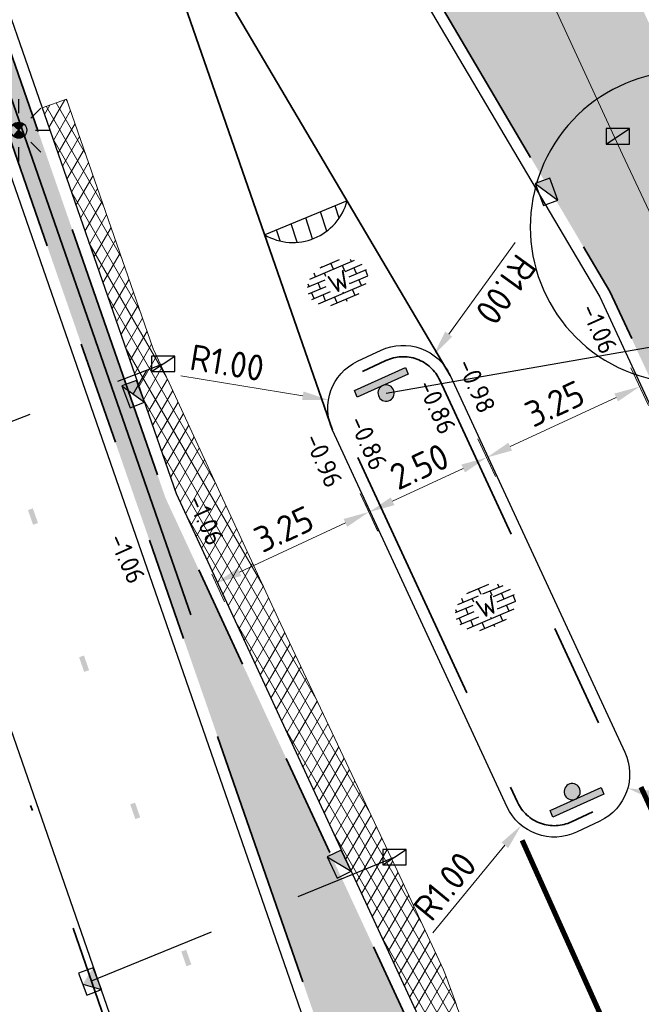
# Model space of a CAD drawing. Header units: metres. Extents: x -1 to 222837, y -2 to 853657.
# Tile 156 of 256: x 111144 to 111156, y 426737 to 426756. Entities that reach past the tile are written whole.
import ezdxf
from ezdxf.enums import TextEntityAlignment as Align

# ---------------------------------------------------------------- set-up
doc = ezdxf.new("R2010")
doc.units = ezdxf.units.M
doc.header["$XCLIPFRAME"] = 0
for name, pattern in [('1-1', [20, 10, -10]), ('RI-HWA_KOLKAANSLUITING', [4.3, 2.5, -1.8]), ('VH-AMSTELBAND', [30, 16, -4, 0, -2, 2, -2, 0, -4]), ('VH-TROTTOIRBAND_130-150', [15, 5, -2, 2, -2, 2, -2])]:
    doc.linetypes.add(name, pattern=pattern)
for name, color, linetype in [('A-Maatvoering', 30, 'Continuous'), ('BORD-ZWART', 7, 'Continuous'), ('N-ONTWERP', 1, 'Continuous'), ('STEDIN BOVENGRONDS', 7, 'Continuous'), ('Verkeersbord', 7, 'Continuous'), ('X-REF', 7, 'Continuous')]:
    doc.layers.add(name, color=color, linetype=linetype)
for name, color, linetype, lineweight in [('A-TXT-T25', 7, 'Continuous', 25), ('B-ALG_BEstaand asfalt', 8, 'Continuous', 5), ('B-OI-RI-GWA_KOLK-S', 30, 'Continuous', 30), ('N-GRN-BOOM', 70, 'Continuous', 25), ('N-GRN-BOOM @ 1', 70, 'Continuous', 25), ('N-WE-GR-BOS-A', 42, 'Continuous', 18), ('N-WE-GR-HAAG-G', 90, 'GR-HAAG1', 35), ('N-WE-RI-HWA_KOLK-S', 150, 'Continuous', 25), ('N-WE-VH-KANTOPSLUITING_RWSBAND-G', 210, 'VH-TROTTOIRBAND_130-150', 35), ('N-WE-VH-KANTOPSLUITING_VOORKANT RIJWIELPADBAND', 7, 'Continuous', 25), ('N-WE-VH-KANTOPSLUITING_VOORKANT RWS-BAND', 7, 'Continuous', 25), ('N-WE-VH-Trottoirband 150x170', 60, 'VH-AMSTELBAND', 35), ('N-WE-VH-VERHARDING_ASFALT-A', 252, 'Continuous', 18), ('N-WE-VH-VERHARDING_BETONSTRAATSTEEN-S', 7, 'Continuous', 25), ('N-WE-VW-MARKERING_LANGS-G', 7, 'Continuous', 35), ('N-WE-VW-MARKERING_LANGS_STREEP-G', 7, 'Continuous', 35), ('SLD-n-wm_wegmarkering', 7, 'Continuous', 25), ('X-XX-AL-HOOGTELABEL-T25', 7, 'Continuous', 25)]:
    doc.layers.add(name, color=color, linetype=linetype, lineweight=lineweight)
doc.layers.add('N-WE-RI-HWA_KOLKAANSLUITING-G', color=7, linetype='RI-HWA_KOLKAANSLUITING', lineweight=25, true_color=0x0078f0)
doc.styles.add('NLCS-ISO', font='NLCS-ISO.ttf')
doc.styles.add('NLCS-ISO-ANNOTATIEF-T25', font='NLCS-ISO.ttf', dxfattribs={"height": 2.5})
doc.styles.add('NLCS-ISO-M1000-T25', font='NLCS-ISO.ttf')
doc.linetypes.add('GR-HAAG1', pattern='A,6,[176,NLCS.shx,S=0.125,R=0,X=0,Y=0],-2', length=8)
doc.dimstyles.new('NLCS-ANNOTATIEF-T25-PIJL', dxfattribs={"dimtxt": 2.5, "dimasz": 2.5, "dimexe": 2, "dimexo": 2, "dimgap": 0.7, "dimtad": 1, "dimzin": 0, "dimdsep": 46, "dimtxsty": 'NLCS-ISO-ANNOTATIEF-T25', "dimcen": 0, "dimdle": 2, "dimclrd": 256, "dimclre": 256, "dimclrt": 256, "dimadec": 5, "dimazin": 0, "dimtfac": 1, "dimtofl": 0, "dimtmove": 1, "dimatfit": 0, "dimfxl": 2, "dimfxlon": 1, "dimtfillclr": 254, "dimtolj": 1, "dimtzin": 0, "dimlwd": 18, "dimlwe": 18, "dimarcsym": 0})
picture_1 = doc.add_image_def('image1.ecw', size_in_pixel=(400001, 250001))
picture_2 = doc.add_image_def('image2.ecw', size_in_pixel=(120000, 80000))

# ---------------------------------------------------------------- blocks, each defined once
blk = doc.blocks.new('*D211')
at = {"layer": 'A-Maatvoering', "linetype": 'Continuous', "lineweight": 18, "transparency": 16777216}
for p, q in [((111152.6910164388, 426747.758163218), (111153.0276381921, 426747.0324320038)), ((111151.0449671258, 426746.5537283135), (111152.4057453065, 426747.1849090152)), ((111150.4230742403, 426746.7062053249), (111150.7596959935, 426745.9804741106))]:
    blk.add_line(p, q, dxfattribs=at)
at = {"layer": 'A-Maatvoering', "transparency": 16777216}
for points in [[(111152.3706805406, 426747.2605060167), (111152.4408100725, 426747.1093120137), (111152.8593273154, 426747.3952976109)], [(111151.0099023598, 426746.629325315), (111151.0800318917, 426746.4781313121), (111150.5913851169, 426746.3433397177)]]:
    blk.add_solid(points, dxfattribs=at)
at = {"layer": 'Defpoints', "color": 0, "transparency": 16777216}
for p in [(111152.0989724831, 426749.0345655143), (111149.8310302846, 426747.9826076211), (111152.8593273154, 426747.3952976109)]:
    blk.add_point(p, dxfattribs=at)
at = {"layer": 'A-Maatvoering', "transparency": 16777216, "insert": (111151.5612531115, 426747.2231126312), "char_height": 0.5, "attachment_point": 5, "rotation": 24.883664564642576, "style": 'NLCS-ISO-ANNOTATIEF-T25'}
blk.add_mtext('\\A1;2.50', dxfattribs=at)
blk = doc.blocks.new('*D212')
at = {"layer": 'A-Maatvoering', "linetype": 'Continuous', "lineweight": 18, "transparency": 16777216}
for p, q in [((111155.6395140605, 426749.1254409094), (111155.9760653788, 426748.3996770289)), ((111153.3128535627, 426747.6056068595), (111155.3541872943, 426748.5522143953)), ((111152.6909754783, 426747.7581442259), (111153.0275267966, 426747.0323803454))]:
    blk.add_line(p, q, dxfattribs=at)
at = {"layer": 'A-Maatvoering', "transparency": 16777216}
for points in [[(111155.3191298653, 426748.6278147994), (111155.3892447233, 426748.4766139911), (111155.8077897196, 426748.7625589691)], [(111153.2777961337, 426747.6812072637), (111153.3479109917, 426747.5300064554), (111152.8592511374, 426747.3952622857)]]:
    blk.add_solid(points, dxfattribs=at)
at = {"layer": 'Defpoints', "color": 0, "transparency": 16777216}
for p in [(111155.4438055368, 426749.5474810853), (111155.8077897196, 426748.7625589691), (111152.4952669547, 426748.1801844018)]:
    blk.add_point(p, dxfattribs=at)
at = {"layer": 'A-Maatvoering', "transparency": 16777216, "insert": (111154.1694516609, 426748.4327205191), "char_height": 0.5, "attachment_point": 5, "rotation": 24.87810391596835, "style": 'NLCS-ISO-ANNOTATIEF-T25'}
blk.add_mtext('\\A1;3.25', dxfattribs=at)
blk = doc.blocks.new('*D213')
at = {"layer": 'A-Maatvoering', "linetype": 'Continuous', "lineweight": 18, "transparency": 16777216}
for p, q in [((111150.5095016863, 426746.5198257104), (111150.7576835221, 426745.984628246)), ((111150.1358054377, 426746.1371656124), (111148.094708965, 426745.1906680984)), ((111147.5612003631, 426745.1526390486), (111147.8093821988, 426744.6174415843))]:
    blk.add_line(p, q, dxfattribs=at)
at = {"layer": 'A-Maatvoering', "transparency": 16777216}
for points in [[(111150.1007480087, 426746.2127660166), (111150.1708628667, 426746.0615652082), (111150.5894078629, 426746.3475101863)], [(111148.059651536, 426745.2662685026), (111148.129766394, 426745.1150676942), (111147.6411065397, 426744.9803235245)]]:
    blk.add_solid(points, dxfattribs=at)
at = {"layer": 'Defpoints', "color": 0, "transparency": 16777216}
for p in [(111150.3412260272, 426746.8827076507), (111147.392924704, 426745.5155209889), (111147.6411065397, 426744.9803235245)]:
    blk.add_point(p, dxfattribs=at)
at = {"layer": 'A-Maatvoering', "transparency": 16777216, "insert": (111148.9511884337, 426746.0177267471), "char_height": 0.5, "attachment_point": 5, "rotation": 24.878103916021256, "style": 'NLCS-ISO-ANNOTATIEF-T25'}
blk.add_mtext('\\A1;3.25', dxfattribs=at)
blk = doc.blocks.new('30')
at = {"layer": 'SLD-n-wm_wegmarkering'}
blk.add_solid([(-0.15, -0.05), (-0.15, 0.05), (0.15, -0.05), (0.15, 0.05)], dxfattribs=at)
blk = doc.blocks.new('*U338')
at = {"layer": 'SLD-n-wm_wegmarkering'}
blk.add_blockref('30', (0.1499999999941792, 0), dxfattribs=at)
blk = doc.blocks.new('*U339')
at = {"layer": 'SLD-n-wm_wegmarkering', "color": 0, "linetype": 'ByBlock', "lineweight": -2, "transparency": 16777216, "rotation": 289.1675105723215}
for p in [(111144.0663324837, 426746.400644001), (111145.0513257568, 426743.5669559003), (111146.0363190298, 426740.7332677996), (111147.0213123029, 426737.8995796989)]:
    blk.add_blockref('*U338', p, dxfattribs=at)
blk = doc.blocks.new('B-SRI-KOLK_TROTTOIR-SO')
at = {"color": 0}
blk.add_line((-1.124999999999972, 0), (1.124999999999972, 1.499999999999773), dxfattribs=at)
blk.add_3dface([(-1.124999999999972, 0), (1.124999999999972, 0), (1.124999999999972, 1.499999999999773), (-1.124999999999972, 1.499999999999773)], dxfattribs=at)
blk = doc.blocks.new('TK in rijwielpadband')
at = {"layer": 'N-WE-RI-HWA_KOLK-S'}
blk.add_hatch(color=256, dxfattribs=at).paths.add_polyline_path([(2.25, 1.5), (0, 1.5), (1.125, 0)])
blk.add_line((1.125, 0), (2.25, 1.5), dxfattribs=at)
at = {"layer": 'N-WE-RI-HWA_KOLK-S', "flags": 128}
blk.add_lwpolyline([(0, 0), (2.25, 0), (2.25, 1.5), (0, 1.5)], close=True, dxfattribs=at)
blk = doc.blocks.new('N-SRI-KOLK_TROTTOIR-SO')
blk.add_hatch(color=256).paths.add_polyline_path([(1.125000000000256, 1.499999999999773), (-1.124999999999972, 1.499999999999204), (-1.124999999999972, 5.684341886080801e-13)])
blk.add_line((-1.124999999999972, 0), (1.124999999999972, 1.499999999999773))
at = {"flags": 128}
blk.add_lwpolyline([(-1.124999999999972, 0), (1.124999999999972, 0), (1.124999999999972, 1.499999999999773), (-1.124999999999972, 1.499999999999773)], close=True, dxfattribs=at)
blk = doc.blocks.new('BSS wit')
h = blk.add_hatch()
h.set_pattern_fill('AR-BRSTD', color=256, scale=0.009233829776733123, angle=0.1624674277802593, style=0)
h.set_pattern_definition([(0.1624674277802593, (-601.5461458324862, -259.7712112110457), (-0.001773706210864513, 0.62551373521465), []), (90.16246742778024, (-601.5461458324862, -259.7712112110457), (-0.9399270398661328, 0.6228535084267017), [0.6255162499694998, -0.6255162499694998])])
edge = h.paths.add_edge_path()
edge.add_ellipse((-0.03022775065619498, -0.03658207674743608), major_axis=(3.037469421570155, 0.008613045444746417), ratio=0.6810508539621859, start_angle=0, end_angle=360)
edge = h.paths.add_edge_path(flags=16)
edge.add_arc((-0.003769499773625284, 0.07259626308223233), 1.199928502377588, 270.0000000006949, 360)
edge.add_arc((-0.003769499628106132, 0.07259626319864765), 1.199928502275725, 359.9999999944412, 450.0000000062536)
edge.add_arc((-0.003769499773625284, 0.07259626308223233), 1.199928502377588, 89.99999999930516, 180)
edge.add_arc((-0.003769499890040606, 0.072596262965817), 1.199928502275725, 179.9999999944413, 270.0000000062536)
at = {"layer": 'X-XX-AL-HOOGTELABEL-T25', "insert": (-0.8619988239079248, 0.8792535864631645), "char_height": 1.799999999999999, "attachment_point": 1, "style": 'NLCS-ISO-M1000-T25'}
blk.add_mtext_dynamic_manual_height_columns('\\pt3.6;W', width=14.67812013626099, gutter_width=12.5, heights=[0], dxfattribs=at)
blk = doc.blocks.new('nieuw verkeersbord')
at = {"layer": 'BORD-ZWART'}
h = blk.add_hatch(color=256, dxfattribs=at)
edge = h.paths.add_edge_path(flags=16)
edge.add_ellipse((0, 0), major_axis=(0.1109226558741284, 0.1109226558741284), ratio=1, start_angle=0, end_angle=360, ccw=False)
edge = h.paths.add_edge_path()
edge.add_line((-0.3151499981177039, -0.4644461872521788), (0.5151823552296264, 0.222748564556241))
blk.add_hatch(color=256, dxfattribs=at).paths.add_polyline_path([(0.6026965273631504, 0.1170058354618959), (-0.22763582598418, -0.5701889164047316), (-0.3151499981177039, -0.4644461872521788), (0.5151823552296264, 0.222748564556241)])
blk.add_lwpolyline([(0.6026965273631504, 0.1170058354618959), (-0.22763582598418, -0.5701889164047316), (-0.3151499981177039, -0.4644461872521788), (0.5151823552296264, 0.222748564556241)], close=True, dxfattribs=at)
at = {"layer": 'BORD-ZWART', "extrusion": (0, 0, -1)}
blk.add_ellipse((0, 0), major_axis=(0.1109226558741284, 0.1109226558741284), ratio=0.9999999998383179, start_param=-1.47675163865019, end_param=4.806433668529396, dxfattribs=at)
blk = doc.blocks.new('*D1821')
at = {"layer": 'A-TXT-T25', "linetype": 'Continuous', "lineweight": 18, "transparency": 16777216}
blk.add_line((111153.405287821, 426751.5391595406), (111152.1277142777, 426749.7727491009), dxfattribs=at)
at = {"layer": 'A-TXT-T25', "transparency": 16777216}
blk.add_solid([(111152.1952376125, 426749.7239121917), (111152.0601909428, 426749.82158601), (111151.8346928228, 426749.3676090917)], dxfattribs=at)
at = {"layer": 'Defpoints', "color": 0, "transparency": 16777216}
for p in [(111151.8346928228, 426749.3676090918), (111151.2486499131, 426748.5573290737)]:
    blk.add_point(p, dxfattribs=at)
at = {"layer": 'A-TXT-T25', "transparency": 16777216, "insert": (111153.229020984, 426750.6299675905), "char_height": 0.5, "attachment_point": 5, "rotation": 234.12329897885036, "style": 'NLCS-ISO-ANNOTATIEF-T25'}
blk.add_mtext('\\A1;R1.00', dxfattribs=at)
blk = doc.blocks.new('*D1822')
at = {"layer": 'A-TXT-T25', "linetype": 'Continuous', "lineweight": 18, "transparency": 16777216}
blk.add_line((111151.8222978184, 426738.2459322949), (111153.2082516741, 426739.9286479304), dxfattribs=at)
at = {"layer": 'A-TXT-T25', "transparency": 16777216}
blk.add_solid([(111153.1439276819, 426739.9816278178), (111153.2725756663, 426739.8756680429), (111153.5261309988, 426740.3145918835)], dxfattribs=at)
at = {"layer": 'Defpoints', "color": 0, "transparency": 16777216}
for p in [(111154.1618896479, 426741.0864797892), (111153.5261309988, 426740.3145918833)]:
    blk.add_point(p, dxfattribs=at)
at = {"layer": 'A-TXT-T25', "transparency": 16777216, "insert": (111152.0552988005, 426739.1422640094), "char_height": 0.5, "attachment_point": 5, "rotation": 50.52372518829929, "style": 'NLCS-ISO-ANNOTATIEF-T25'}
blk.add_mtext('\\A1;R1.00', dxfattribs=at)
blk = doc.blocks.new('*D1823')
at = {"layer": 'A-TXT-T25', "linetype": 'Continuous', "lineweight": 18, "transparency": 16777216}
blk.add_line((111158.1562893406, 426740.30147289), (111156.0580007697, 426740.8927300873), dxfattribs=at)
at = {"layer": 'A-TXT-T25', "transparency": 16777216}
blk.add_solid([(111156.0806023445, 426740.972939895), (111156.0353991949, 426740.8125202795), (111155.5767419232, 426741.0283395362)], dxfattribs=at)
at = {"layer": 'Defpoints', "color": 0, "transparency": 16777216}
for p in [(111154.6142242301, 426741.299558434), (111155.5767419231, 426741.0283395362)]:
    blk.add_point(p, dxfattribs=at)
at = {"layer": 'A-TXT-T25', "transparency": 16777216, "insert": (111157.4535498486, 426740.9046786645), "char_height": 0.5, "attachment_point": 5, "rotation": 344.2631887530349, "style": 'NLCS-ISO-ANNOTATIEF-T25'}
blk.add_mtext('\\A1;R1.00', dxfattribs=at)
blk = doc.blocks.new('*D1824')
at = {"layer": 'A-TXT-T25', "linetype": 'Continuous', "lineweight": 18, "transparency": 16777216}
blk.add_line((111146.9649897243, 426748.9716039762), (111149.3160286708, 426748.5866373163), dxfattribs=at)
at = {"layer": 'A-TXT-T25', "transparency": 16777216}
blk.add_solid([(111149.329494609, 426748.6688754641), (111149.3025627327, 426748.5043991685), (111149.8094575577, 426748.5058416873)], dxfattribs=at)
at = {"layer": 'Defpoints', "color": 0, "transparency": 16777216}
for p in [(111149.8094575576, 426748.5058416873), (111150.7963153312, 426748.3442504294)]:
    blk.add_point(p, dxfattribs=at)
at = {"layer": 'A-TXT-T25', "transparency": 16777216, "insert": (111147.8569708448, 426749.2207418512), "char_height": 0.5, "attachment_point": 5, "rotation": 350.7007294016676, "style": 'NLCS-ISO-ANNOTATIEF-T25'}
blk.add_mtext('\\A1;R1.00', dxfattribs=at)
blk = doc.blocks.new('Lichtmast hergebruik')
h = blk.add_hatch(color=256)
h.dxf.hatch_style = 1
h.paths.add_polyline_path([(-0.5828241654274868, 0.5029998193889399), (-7.022160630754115e-15, 0), (0.5029998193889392, 0.5828241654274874, 0.4142135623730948)])
h = blk.add_hatch(color=256)
h.dxf.hatch_style = 1
h.paths.add_polyline_path([(0.5828241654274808, -0.5029998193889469), (-7.022160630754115e-15, 1.110223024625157e-16), (-0.5029998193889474, -0.5828241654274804, 0.4142135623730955)])
for p, q in [((-8.731149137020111e-10, 1.624763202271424), (-2.91038304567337e-10, 3.000000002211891)), ((-2.121320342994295, 2.121320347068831), (-1.148881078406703, 1.148881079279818)), ((1.148881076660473, 1.148881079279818), (2.121320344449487, 2.121320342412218)), ((-3.000000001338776, 4.656612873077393e-09), (-1.624763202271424, 2.328306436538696e-09)), ((1.624763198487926, -1.746229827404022e-09), (2.99999999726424, -1.164153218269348e-09)), ((-2.121320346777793, -2.121320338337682), (-1.148881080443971, -1.148881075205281)), ((-3.783497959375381e-09, -2.999999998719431), (-2.91038304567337e-09, -1.624763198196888)), ((1.148881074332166, -1.148881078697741), (2.12132034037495, -2.121320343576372))]:
    blk.add_line(p, q)
at = {"flags": 128}
for points in [[(-0.5828241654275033, 0.502999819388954), (0.582824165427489, -0.502999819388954)], [(-0.5029998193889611, -0.5828241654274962), (0.5029998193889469, 0.5828241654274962)]]:
    blk.add_lwpolyline(points, dxfattribs=at)
blk.add_circle((0, 0), 0.7698654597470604)
at = {"style": 'NLCS-ISO'}
blk.add_attdef('TYPE', text='', height=1.8, dxfattribs=at).set_placement((-2.91038304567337e-10, 3.000000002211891), align=Align.BOTTOM_CENTER)
blk = doc.blocks.new('*U2079')
at = {"flags": 128}
blk.add_lwpolyline([(4.823780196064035, 5.742921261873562), (3.151221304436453, 5.173090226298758), (2.887586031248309, 6.921838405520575, 13.15811610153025)], format="xyb", close=True, dxfattribs=at)
blk.add_circle((0, 0), 0.4000000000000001)
blk.add_point((0, 0))
blk = doc.blocks.new('*U2734')
at = {"layer": 'N-GRN-BOOM @ 1', "xscale": 0.4, "yscale": 0.4, "zscale": 0.4}
blk.add_blockref('*U2079', (111156.6988582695, 426751.833589), dxfattribs=at)

msp = doc.modelspace()

# ---------------------------------------------------------------- hatches: boundary and pattern name
at = {"layer": 'N-ONTWERP'}
h = msp.add_hatch(dxfattribs=at)
h.set_pattern_fill('LINE', color=256, scale=0.09604778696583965, angle=107.9450506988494)
h.set_pattern_definition([(107.9450506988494, (-148534.1549249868, 888117.8210880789), (-0.2901165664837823, -0.09395707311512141), [])])
edge = h.paths.add_edge_path()
edge.add_arc((111149.1258868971, 426752.6166761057), 1.079198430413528, 239.7202868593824, 345.1106634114)
edge.add_line((111150.1688500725, 426752.3393729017), (111148.5817314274, 426751.6847082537))
at = {"layer": 'N-WE-GR-BOS-A', "transparency": 33554559}
h = msp.add_hatch(dxfattribs=at)
h.set_pattern_fill('AGR-BOSPLANTSOEN', color=102, scale=0.2, style=0, pattern_type=2)
h.set_pattern_definition([(296.0963223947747, (111110.6574197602, 426755.1902936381), (0.2675874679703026, -0.09163485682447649), [0.24, -0.16]), (26.09632239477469, (111110.6383610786, 426755.0473364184), (-0.3519052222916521, 0.7184446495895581), [0.16, -0.24]), (26.09632239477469, (111110.9059485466, 426754.9557015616), (-0.3519052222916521, 0.7184446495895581), [0.16, -0.24]), (26.09632239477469, (111110.8502359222, 426754.7057093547), (-0.3519052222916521, 0.7184446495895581), [0.08000000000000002, -0.3200000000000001]), (26.09632239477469, (111111.1178233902, 426754.6140744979), (-0.3519052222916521, 0.7184446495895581), [0.08000000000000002, -0.3200000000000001])])
edge = h.paths.add_edge_path()
edge.add_line((111157.0808738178, 426746.6057174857), (111159.6749729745, 426747.808653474))
edge.add_line((111159.6749729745, 426747.808653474), (111137.5893594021, 426795.4356860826))
edge.add_line((111137.5893594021, 426795.4356860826), (111135.1329958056, 426798.5567212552))
edge.add_line((111135.1329958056, 426798.5567212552), (111132.7162536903, 426800.3053651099))
edge.add_line((111132.7162536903, 426800.3053651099), (111128.1732266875, 426794.02659962))
edge.add_arc((111078.3501341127, 426741.7447878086), 72.21999999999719, 24.878103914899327, 46.379434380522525, ccw=False)
edge.add_line((111143.868468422, 426772.1269580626), (111148.8391978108, 426761.4077136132))
edge.add_line((111148.8391978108, 426761.4077136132), (111155.2310475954, 426750.594818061))
edge.add_line((111155.2310475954, 426750.594818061), (111157.0808738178, 426746.6057174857))
h = msp.add_hatch(dxfattribs=at)
h.set_pattern_fill('AGR-BOSPLANTSOEN', color=102, scale=0.2, style=0, pattern_type=2)
h.set_pattern_definition([(0, (0, 0), (0.2, 0.2), [0.24, -0.16]), (90, (0.12, -0.08000000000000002), (-0.8, 4.898587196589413e-17), [0.16, -0.24]), (90, (0.3200000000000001, 0.12), (-0.8, 4.898587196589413e-17), [0.16, -0.24]), (90, (0.52, -0.04000000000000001), (-0.8, 4.898587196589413e-17), [0.08000000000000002, -0.3200000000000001]), (90, (0.7200000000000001, 0.16), (-0.8, 4.898587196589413e-17), [0.08000000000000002, -0.3200000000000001])])
edge = h.paths.add_edge_path()
edge.add_arc((111119.9337930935, 426787.4605391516), 0.3000000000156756, 141.96738609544, 231.5042626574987)
edge.add_line((111119.7470561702, 426787.2257428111), (111123.2423342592, 426784.4458976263))
edge.add_arc((111129.329957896, 426792.1002582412), 9.779999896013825, 231.5042626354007, 234.5389205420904)
edge.add_line((111123.656092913, 426784.1343525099), (111124.056666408, 426783.849036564))
edge.add_arc((111100.7230414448, 426751.0894525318), 40.21999999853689, 33.172933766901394, 54.538920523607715, ccw=False)
edge.add_arc((111078.9604464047, 426736.8630876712), 66.21999999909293, 24.878103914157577, 33.17293376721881, ccw=False)
edge.add_line((111139.0355516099, 426764.7211230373), (111141.1795100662, 426760.0977341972))
edge.add_arc((111104.6917309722, 426743.1776166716), 40.22000000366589, 19.167510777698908, 24.87810391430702, ccw=False)
edge.add_line((111142.6820427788, 426756.3830931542), (111150.4101676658, 426734.1503570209))
edge.add_arc((111187.9848719, 426747.2113678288), 39.78000002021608, 199.167510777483, 201.9203575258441)
edge.add_line((111151.0808198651, 426732.3608006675), (111151.4498846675, 426731.4436648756))
edge.add_arc((111151.7096416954, 426731.5481937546), 0.2800000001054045, 201.9203575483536, 294.8781038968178)
edge.add_line((111151.8274346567, 426731.2941763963), (111153.4307783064, 426732.037679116))
edge.add_line((111153.4307783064, 426732.037679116), (111146.6683016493, 426746.6207784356))
edge.add_line((111146.6683016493, 426746.6207784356), (111142.5431961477, 426758.4881309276))
edge.add_line((111142.5431961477, 426758.4881309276), (111139.5435863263, 426764.95670896))
edge.add_arc((111078.9604464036, 426736.8630876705), 66.78000000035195, 24.87810391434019, 50.28583741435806)
edge.add_line((111121.6300603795, 426788.233044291), (111120.7372524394, 426788.9746405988))
edge.add_line((111120.7372524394, 426788.9746405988), (111119.6974950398, 426787.6453721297))
at = {"layer": 'N-WE-VH-VERHARDING_ASFALT-A', "transparency": 33554559}
h = msp.add_hatch(dxfattribs=at)
h.set_pattern_fill('AVH-ASFALT', color=256, style=0, pattern_type=2)
h.set_pattern_definition([(59.99999999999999, (107770.7087578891, 433861.1106310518), (-0.1732050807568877, 0.1), []), (120, (107770.7087578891, 433861.1106310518), (-0.1732050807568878, -0.09999999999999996), [])])
h.paths.add_polyline_path([(111148.839, 426744.296), (111146.738, 426748.836), (111146.4327835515, 426749.4912394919), (111144.7624149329, 426754.2966567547), (111144.2901335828, 426754.1324912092), (111146.8725027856, 426746.7033756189), (111153.339979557, 426732.7564356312), (111153.6047562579, 426732.1854517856), (111154.1913272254, 426732.435805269), (111152.299, 426736.788), (111152.2561332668, 426736.9085010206), (111152.2127997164, 426737.0288349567), (111152.169, 426737.149), (111152.1221859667, 426737.2758603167), (111152.0748523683, 426737.4025276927), (111152.027, 426737.529), (111151.188, 426739.332)])

# ---------------------------------------------------------------- linework, layer by layer
at = {"layer": 'B-ALG_BEstaand asfalt', "flags": 128}
for points in [[(111151.494, 426761.864), (111155.477, 426753.234), (111156.752, 426750.516)], [(111144.2901335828, 426754.1324912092), (111144.7624149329, 426754.2966567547), (111146.4327835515, 426749.4912394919), (111146.738, 426748.836), (111148.839, 426744.296), (111151.188, 426739.332), (111152.027, 426737.529), (111152.0748523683, 426737.4025276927), (111152.1221859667, 426737.2758603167), (111152.169, 426737.149), (111152.2127997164, 426737.0288349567), (111152.2561332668, 426736.9085010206), (111152.299, 426736.788), (111154.1913272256, 426732.4358052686), (111155.8425157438, 426733.1405465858), (111155.963, 426732.8890000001), (111157.1860792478, 426730.3354596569), (111158.746, 426727.027), (111161.201, 426721.662), (111163.3840261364, 426716.9690478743)]]:
    msp.add_lwpolyline(points, dxfattribs=at)
at = {"layer": 'N-ONTWERP', "flags": 128}
msp.add_lwpolyline([(111148.5817314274, 426751.6847082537, 0.4952647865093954), (111150.1688500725, 426752.3393729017)], format="xyb", close=True, dxfattribs=at)
at = {"layer": 'N-WE-GR-HAAG-G', "flags": 128}
msp.add_lwpolyline([(111147.1563413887, 426744.3639585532), (111142.9465203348, 426756.4750258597, 0.0249223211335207), (111141.4335274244, 426760.2155271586), (111139.2895689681, 426764.8389159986, 0.03620883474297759), (111134.6224683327, 426773.2497516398, 0.03444685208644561), (111129.5677405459, 426779.7087593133)], format="xyb", dxfattribs=at)
at = {"layer": 'N-WE-RI-HWA_KOLKAANSLUITING-G', "flags": 128}
for points in [[(111141.7263752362, 426747.3456611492), (111146.624, 426749.2000000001)], [(111146.0478670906, 426748.6189800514), (111146.3108302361, 426749.0814276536)], [(111145.2442220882, 426737.3165497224), (111151.085, 426739.701)]]:
    msp.add_lwpolyline(points, dxfattribs=at)
at = {"layer": 'N-WE-VH-KANTOPSLUITING_RWSBAND-G', "flags": 128}
msp.add_lwpolyline([(111127.0618001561, 426795.0636586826, -0.09940495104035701), (111143.8684684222, 426772.1269580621), (111148.8391978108, 426761.4077136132), (111155.2310475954, 426750.594818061), (111159.790264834, 426740.7629885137), (111160.7314139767, 426738.73342566)], format="xyb", dxfattribs=at)
for points in [[(111120.7372524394, 426788.9746405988), (111121.6300603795, 426788.233044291, -0.1113185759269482), (111139.5435863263, 426764.95670896), (111142.5431961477, 426758.4881309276), (111146.6683016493, 426746.6207784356), (111153.4307783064, 426732.037679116), (111151.8274346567, 426731.2941763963, -0.4294155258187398), (111151.4498846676, 426731.4436648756), (111151.0808198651, 426732.3608006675, -0.01201213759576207), (111150.4101676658, 426734.1503570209), (111142.6820427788, 426756.3830931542, 0.02492232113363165), (111141.1795100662, 426760.0977341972), (111139.0355516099, 426764.7211230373, 0.03620883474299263), (111134.3881019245, 426773.0965446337, 0.09349773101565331), (111124.056666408, 426783.849036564), (111123.656092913, 426784.1343525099, -0.01324196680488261), (111123.2423342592, 426784.4458976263), (111119.7470561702, 426787.2257428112, -0.4118480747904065), (111119.6974950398, 426787.6453721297)], [(111150.4639186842, 426749.0498795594), (111150.9162532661, 426749.2629582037, -0.4159800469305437), (111151.9562696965, 426748.885466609), (111155.3218440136, 426741.6276959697, -0.4124492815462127), (111154.9466208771, 426740.5939293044), (111154.4942862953, 426740.3808506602, -0.4159800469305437), (111153.4542698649, 426740.7583422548), (111150.0886955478, 426748.0161128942, -0.4124492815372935)]]:
    msp.add_lwpolyline(points, format="xyb", close=True, dxfattribs=at)
at = {"layer": 'N-WE-VH-KANTOPSLUITING_VOORKANT RIJWIELPADBAND', "flags": 128}
msp.add_lwpolyline([(111137.804708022, 426758.5327705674, -0.02492232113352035), (111139.1682695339, 426755.1617014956), (111146.896394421, 426732.9289653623, 0.01201213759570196), (111147.6297622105, 426730.9720598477), (111147.998827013, 426730.0549240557, 0.01290631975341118), (111148.2755610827, 426729.4154057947), (111149.243153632, 426727.3288269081), (111150.2990101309, 426725.0518922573), (111151.772536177, 426721.8742729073), (111153.2449481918, 426718.6990559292), (111154.7634718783, 426715.4244003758, 0.03253540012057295), (111161.2055138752, 426703.6113475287)], format="xyb", dxfattribs=at)
at = {"layer": 'N-WE-VH-KANTOPSLUITING_VOORKANT RWS-BAND', "flags": 128}
for points in [[(110847.505484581, 426772.6313052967), (110900.5173855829, 426767.0487334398, 0.3169914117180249), (110940.76206109, 426789.5082813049, -0.3166094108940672), (110997.0272651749, 426820.9597387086), (111007.4046374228, 426819.881487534), (111027.4728877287, 426817.7963147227), (111088.0290449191, 426811.504283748, -0.103316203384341), (111116.0715901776, 426802.5389698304, -0.00847983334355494), (111118.1669842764, 426801.3048681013, -0.02916584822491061), (111124.322506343, 426797.1572502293, -0.111467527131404), (111143.6688833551, 426772.0344064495), (111148.6442288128, 426761.3052075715), (111155.0360785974, 426750.4923120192), (111159.5906797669, 426740.6704369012), (111167.1635922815, 426724.3396544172), (111170.9843181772, 426716.1003616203), (111194.9635996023, 426664.3896851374), (111198.9736244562, 426655.7421742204), (111206.8488803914, 426638.7593962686, 0.06069806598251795), (111213.6255631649, 426627.8403952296, 0.02984732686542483), (111217.9875947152, 426622.4096953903, 0.06069806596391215), (111227.1879314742, 426613.4374149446), (111238.6806428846, 426604.6715183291)], [(111120.7035489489, 426789.2886318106), (111121.7706311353, 426788.4022774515, -0.11131857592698), (111139.7431713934, 426765.0492605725), (111142.747397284, 426758.5707281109), (111146.8725027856, 426746.7033756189), (111153.722914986, 426731.9306456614), (111151.9199862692, 426731.0945913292, -0.4294155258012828), (111151.24578986, 426731.3615350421), (111150.8767250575, 426732.2786708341, -0.01201213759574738), (111150.2023638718, 426734.0781241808), (111142.4742389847, 426756.3108603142, 0.02492232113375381), (111140.9799249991, 426760.0051825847), (111138.8359665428, 426764.6285714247, 0.03620883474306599), (111134.2039568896, 426772.9761677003, 0.0934977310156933), (111123.9290334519, 426783.6698444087), (111123.5284599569, 426783.9551603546, -0.01324196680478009), (111123.1053938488, 426784.2737136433), (111119.4393179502, 426787.1893967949, -0.4118480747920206), (111119.3897568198, 426787.6090261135), (111120.7035489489, 426789.2886318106)]]:
    msp.add_lwpolyline(points, format="xyb", dxfattribs=at)
msp.add_lwpolyline([(111150.3701657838, 426749.2489031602), (111150.8225003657, 426749.4619818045, -0.4159800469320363), (111152.1558547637, 426748.9780182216), (111155.5214290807, 426741.7202475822, -0.4124492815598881), (111155.0403737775, 426740.3949057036), (111154.5880391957, 426740.1818270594, -0.4159800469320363), (111153.2546847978, 426740.6657906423), (111149.8891104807, 426747.9235612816, -0.4124492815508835)], format="xyb", close=True, dxfattribs=at)
at = {"layer": 'N-WE-VH-Trottoirband 150x170', "ltscale": 0.6, "flags": 128}
msp.add_lwpolyline([(110952.2983024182, 426782.1853356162), (110954.3152285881, 426786.4653371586, -0.1242579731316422), (110965.3068178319, 426799.8475778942, -0.1381633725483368), (110990.8637571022, 426809.5061434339, -0.02253602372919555), (110995.3989693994, 426809.6952735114, -0.06514721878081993), (111009.8320198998, 426807.3033509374, 0.0973574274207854), (111023.3123631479, 426805.9475355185), (111026.3311214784, 426806.2317203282, -0.007040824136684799), (111027.6331157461, 426806.335816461, -0.04233344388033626), (111030.7393469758, 426806.2770513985), (111036.5428961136, 426805.6740390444), (111082.3604472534, 426800.9134091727, -0.03129432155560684), (111090.8556711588, 426799.4892242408, -0.05497839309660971), (111103.7563609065, 426794.9473150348), (111105.1324295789, 426794.2666156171, -0.08736208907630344), (111109.7097857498, 426790.9025216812), (111110.6635158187, 426789.9045226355, 0.03608588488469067), (111114.2557697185, 426786.651146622), (111115.2549470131, 426785.8695859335), (111116.9530467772, 426784.5413280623), (111120.8521016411, 426781.4405044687, 0.01324196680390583), (111121.42831768, 426781.0066348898), (111121.8288911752, 426780.7213189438, -0.09349773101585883), (111131.1739340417, 426770.9954199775, -0.03620883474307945), (111135.5518849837, 426763.1056767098), (111137.69584344, 426758.4822878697, -0.02492232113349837), (111139.0549220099, 426755.1223017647), (111146.7830468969, 426732.8895656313, 0.01201213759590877), (111147.51843777, 426730.9272617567), (111147.8875025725, 426730.0101259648, 0.01290631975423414), (111148.1666965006, 426729.364923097), (111149.6432349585, 426726.1808117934), (111150.1901455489, 426725.0014095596), (111151.6131888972, 426721.9326547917), (111153.1865663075, 426718.5397086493), (111154.6546072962, 426715.3739176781, 0.008518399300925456), (111156.1941759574, 426712.1968427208)], format="xyb", dxfattribs=at)
at = {"layer": 'N-WE-VW-MARKERING_LANGS-G', "linetype": '1-1', "ltscale": 0.5, "const_width": 0.09999999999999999, "flags": 128}
for points in [[(111166.5286858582, 426717.9341253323), (111155.8315129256, 426741.0501750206)], [(111164.1662104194, 426717.0703992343), (111158.1808028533, 426729.7099620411), (111153.5424813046, 426740.0256841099)]]:
    msp.add_lwpolyline(points, dxfattribs=at)
at = {"layer": 'N-WE-VW-MARKERING_LANGS_STREEP-G'}
msp.add_lwpolyline([(111152.1558547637, 426748.9780182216), (111146.6103780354, 426758.3591305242, 0.3644541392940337), (111146.427670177, 426758.4214674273), (111146.3973167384, 426758.409519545, 0.4028607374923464), (111146.3097467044, 426758.2208910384), (111149.8891104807, 426747.9235612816)], format="xyb", dxfattribs=at)
at = {"layer": 'Verkeersbord', "flags": 128}
msp.add_lwpolyline([(111150.9206608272, 426748.6375274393), (111168.6762483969, 426751.7350508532), (111169.2471670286, 426750.5694715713)], dxfattribs=at)

# ---------------------------------------------------------------- block references
at = {"layer": 'B-OI-RI-GWA_KOLK-S', "xscale": 0.1999999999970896, "yscale": 0.1999999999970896, "zscale": 0.1999999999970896}
for p in [(111155.389, 426753.433, -1.087), (111155.389, 426753.433, -1.087), (111146.624, 426749.05, -1.188), (111146.624, 426749.05, -1.188), (111151.085, 426739.551, -1.206), (111151.085, 426739.551, -1.206)]:
    msp.add_blockref('B-SRI-KOLK_TROTTOIR-SO', p, dxfattribs=at)
at = {"layer": 'N-GRN-BOOM'}
msp.add_blockref('*U2734', (0, 0), dxfattribs=at)
at = {"layer": 'N-WE-RI-HWA_KOLK-S', "xscale": 0.2, "yscale": 0.2, "zscale": 0.2}
for p, rotation in [((111153.872402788, 426752.4608665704), 290.3579339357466), ((111145.9072364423, 426748.56679748), 290.3579339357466), ((111149.8796534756, 426739.5016300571), 295.5694668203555)]:
    msp.add_blockref('N-SRI-KOLK_TROTTOIR-SO', p, dxfattribs=dict(at, rotation=rotation))
at = {"layer": 'N-WE-RI-HWA_KOLK-S', "color": 1, "xscale": 0.2, "yscale": 0.2, "zscale": 0.2, "rotation": 290.993576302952}
msp.add_blockref('TK in rijwielpadband', (111144.9947818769, 426737.4645544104), dxfattribs=at)
at = {"layer": 'N-WE-VH-VERHARDING_BETONSTRAATSTEEN-S', "color": 1, "xscale": 0.2, "yscale": 0.2, "zscale": 0.2}
for p, rotation in [((111149.9897396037, 426750.7786716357), 22.69985026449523), ((111152.8420290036, 426744.5212949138), 22.69985026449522)]:
    msp.add_blockref('BSS wit', p, dxfattribs=dict(at, rotation=rotation))
at = {"layer": 'SLD-n-wm_wegmarkering'}
msp.add_blockref('*U339', (0, 0), dxfattribs=at)
at = {"layer": 'STEDIN BOVENGRONDS', "color": 1, "xscale": 0.2, "yscale": 0.2, "zscale": 0.2}
msp.add_blockref('Lichtmast hergebruik', (111143.841766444, 426753.6998488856), dxfattribs=at)
at = {"layer": 'Verkeersbord'}
for p, rotation in [((111150.9206608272, 426748.6375274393), 164.634579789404), ((111154.5066555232, 426740.9620122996), 344.634579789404)]:
    msp.add_blockref('nieuw verkeersbord', p, dxfattribs=dict(at, rotation=rotation))

# ---------------------------------------------------------------- texts
at = {"layer": 'X-XX-AL-HOOGTELABEL-T25', "char_height": 0.3599999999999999, "attachment_point": 1, "rotation": 294.05192417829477, "style": 'NLCS-ISO-M1000-T25'}
for s, insert in [('\\pt0.72;-1.06', (111154.9866365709, 426750.4055217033)), ('\\pt0.72;-0.98', (111152.6041999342, 426749.3458692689)), ('\\pt0.72;-0.86', (111151.8449108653, 426748.9375764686)), ('\\pt0.72;-0.86', (111150.5229972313, 426748.2462285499)), ('\\pt0.72;-0.96', (111149.6607785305, 426747.905807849)), ('\\pt0.72;-1.06', (111147.4110587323, 426746.7187180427)), ('\\pt0.72;-1.06', (111145.8912192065, 426745.9802809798))]:
    msp.add_mtext_dynamic_manual_height_columns(s, width=2.935624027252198, gutter_width=2.5, heights=[0], dxfattribs=dict(at, insert=insert))

# ---------------------------------------------------------------- dimensions: what is measured, and where the dimension line sits
at = {"layer": 'A-Maatvoering'}
for p1, p2, distance, picture, middle in [((111152.4952669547, 426748.1801844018, -0.4400000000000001), (111155.4438055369, 426749.5474810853, -0.4400000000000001), -0.8652093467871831, '*D212', (111154.1694516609, 426748.4327205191, -0.4400000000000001)), ((111149.8310302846, 426747.9826076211, -0.4400000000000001), (111152.0989724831, 426749.0345655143, -0.4400000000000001), -1.8070248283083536, '*D211', (111151.5612531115, 426747.2231126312, -0.4400000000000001)), ((111150.3412260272, 426746.8827076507, -0.4400000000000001), (111147.392924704, 426745.5155209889, -0.4400000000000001), 0.5899411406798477, '*D213', (111148.9511884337, 426746.0177267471, -0.4400000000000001))]:
    dim = msp.add_aligned_dim(p1=p1, p2=p2, distance=distance, dimstyle='NLCS-ANNOTATIEF-T25-PIJL', dxfattribs=at)
    dim.commit()
    dim.dimension.update_dxf_attribs({"geometry": picture, "text_midpoint": middle})
at = {"layer": 'A-TXT-T25'}
for center, mpoint, picture, middle in [((111151.2486499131, 426748.5573290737, -0.1), (111151.8346928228, 426749.3676090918, -0.1), '*D1821', (111153.2290209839, 426750.6299675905, -0.1)), ((111154.6142242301, 426741.299558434, -0.1), (111155.5767419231, 426741.0283395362, -0.1), '*D1823', (111157.4535498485, 426740.9046786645, -0.1)), ((111154.1618896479, 426741.0864797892, -0.1), (111153.5261309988, 426740.3145918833, -0.1), '*D1822', (111152.0552988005, 426739.1422640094, -0.1))]:
    dim = msp.add_radius_dim(center=center, mpoint=mpoint, dimstyle='NLCS-ANNOTATIEF-T25-PIJL', dxfattribs=at)
    dim.commit()
    dim.dimension.update_dxf_attribs({"geometry": picture, "text_midpoint": middle})
dim = msp.add_radius_dim(center=(111150.7963153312, 426748.3442504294, -0.1), mpoint=(111149.8094575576, 426748.5058416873, -0.1), dimstyle='NLCS-ANNOTATIEF-T25-PIJL', dxfattribs=at)
dim.commit()
dim.dimension.update_dxf_attribs({"geometry": '*D1824', "text_midpoint": (111147.7939502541, 426748.8358673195, -0.1), "dimtype": 164})

# ---------------------------------------------------------------- pictures from other files: only their frames are drawn
at = {"layer": 'X-REF'}
image = msp.add_image(picture_1, insert=(100000.0001220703, 424999.9000854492), size_in_units=(39999.999999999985, 25000.03749990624), dxfattribs=at)
image.set_boundary_path([(93497.82547057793, 208977.5368132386), (156894.5072804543, 250000.5)])
image = msp.add_image(picture_2, insert=(109499.5231476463, 424999.9595134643), size_in_units=(6001.861758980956, 4001.241172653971), dxfattribs=at)
image.dxf.flags = 7

doc.saveas('drawing.dxf')
